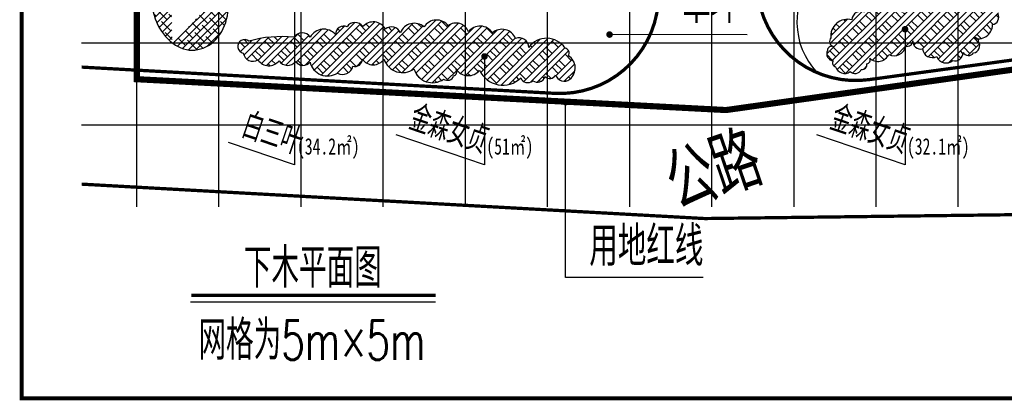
# Model space of a CAD drawing. Header units: millimetres. Extents: x -64078 to -62795, y 13127 to 13405.
# Tile 27 of 51: x -63625 to -63385, y 13127 to 13219. Entities that reach past the tile are written whole.
import ezdxf
from ezdxf.enums import TextEntityAlignment as Align

# ---------------------------------------------------------------- set-up
doc = ezdxf.new("R2010")
doc.units = ezdxf.units.MM
doc.header["$LTSCALE"] = 1000
doc.header["$MEASUREMENT"] = 0
for name, pattern in [('ACAD_ISO02W100', [15, 12, -3]), ('DASH', [0.35, 0.25, -0.1]), ('X3', [5, 4, -1])]:
    doc.linetypes.add(name, pattern=pattern)
for name, color, linetype in [('DIM_LEAD', 3, 'Continuous'), ('DIM_SYMB', 3, 'Continuous'), ('dixing', 251, 'ACAD_ISO02W100'), ('DLSS', 4, 'Continuous'), ('JMD', 6, 'Continuous'), ('PUB_TEXT', 7, 'Continuous'), ('SYN_TK', 7, 'Continuous'), ('填充', 251, 'Continuous'), ('文字', 6, 'Continuous'), ('方格网', 252, 'Continuous'), ('灌木线', 81, 'Continuous')]:
    doc.layers.add(name, color=color, linetype=linetype)
doc.styles.add('_TCH_DIM', font='SIMPLEX', dxfattribs={"bigfont": 'GBCBIG'})
doc.styles.add('_TCH_DYN', font='SimSun.ttf')
doc.styles.add('HZ', font='rs.shx', dxfattribs={"width": 0.8, "bigfont": 'hztxt.shx'})
pattern_1 = [(45, (-66342.319, 12932.8865), (-3.179152, 3.179152), []), (45, (-66340.639, 12932.8865), (-3.179152, 3.179152), []), (45, (-66338.959, 12932.8865), (-3.179152, 3.179152), []), (135, (-66342.319, 12932.8865), (-3.179152, -3.179152), [2.12, -2.376]), (135, (-66341.479, 12933.7265), (-3.179152, -3.179152), [2.12, -2.376]), (135, (-66340.639, 12934.5665), (-3.179152, -3.179152), [2.12, -2.376])]

# ---------------------------------------------------------------- blocks, each defined once
blk = doc.blocks.new('jkjhk')
at = {"layer": '灌木线', "color": 3, "ltscale": 200}
blk.add_lwpolyline([(358035, 95662, 0.674896), (357738, 93999, -0.525104), (358143, 90500, 0.473045), (358376, 87332, -0.444084), (358637, 85668, 0.695046), (359487, 82506, -0.560643), (360145, 80135, 0.326964), (359503, 74774, -0.74999), (356577, 71782, -0.585279), (356473, 76647, 0.376736), (357332, 81866, -0.207988), (356856, 85672, 0.177061), (356394, 90181, 0.06618), (355452, 92006, -0.224799), (355639, 95382, -0.496197), (358433, 96689, -0.818645)], format="xyb", close=True, dxfattribs=at)

msp = doc.modelspace()

# ---------------------------------------------------------------- hatches: boundary and pattern name
at = {"layer": '填充', "ltscale": 60}
h = msp.add_hatch(dxfattribs=at)
h.set_pattern_fill('ANSI38', color=98, scale=0.8, angle=18.6968)
h.set_pattern_definition([(45, (-66343.2632, 12932.8865), (-0.8980256, 0.8980256), []), (135, (-66343.2632, 12932.8865), (-2.69407684, 0.8980256), [3.175, -1.905])])
edge = h.paths.add_edge_path()
edge.add_ellipse((-63580.41, 13324.63), major_axis=(0, 4.41), ratio=0.825269, start_angle=11.8394, end_angle=147.9005)
edge = h.paths.add_edge_path()
edge.add_ellipse((-63586.36, 13311.73), major_axis=(0, 10.37), ratio=0.825269, start_angle=221.1941, end_angle=332.0106)
edge = h.paths.add_edge_path()
edge.add_ellipse((-63575.06, 13296.71), major_axis=(0, 9.96), ratio=0.825269, start_angle=43.5722, end_angle=144.8372)
edge = h.paths.add_edge_path()
edge.add_ellipse((-63582.28, 13283.97), major_axis=(0, 5.5), ratio=0.825269, start_angle=231.0402, end_angle=326.8212)
edge = h.paths.add_edge_path()
edge.add_ellipse((-63574.7, 13273.61), major_axis=(0, 8.46), ratio=0.825269, start_angle=35.4348, end_angle=174.6391)
edge = h.paths.add_edge_path()
edge.add_ellipse((-63576.93, 13258.46), major_axis=(0, 6.99), ratio=0.825269, start_angle=226.9581, end_angle=344.0656)
edge = h.paths.add_edge_path()
edge.add_ellipse((-63559.36, 13238.57), major_axis=(0, 22.15), ratio=0.825269, start_angle=46.9581, end_angle=119.3817)
edge = h.paths.add_edge_path()
edge.add_ellipse((-63582.88, 13222.52), major_axis=(0, 10.56), ratio=0.825269, start_angle=151.9036, end_angle=299.3817)
edge = h.paths.add_edge_path()
edge.add_ellipse((-63581.73, 13225.13), major_axis=(0, 13.53), ratio=0.825269, start_angle=30.5455, end_angle=151.9036)
edge = h.paths.add_edge_path()
edge.add_ellipse((-63597.57, 13251.8), major_axis=(0, 19.43), ratio=0.825269, start_angle=219.3627, end_angle=301.9355)
edge = h.paths.add_edge_path()
edge.add_ellipse((-63567.41, 13273.95), major_axis=(0, 23.31), ratio=0.825269, start_angle=73.6239, end_angle=120.6211)
edge = h.paths.add_edge_path()
edge.add_ellipse((-63611.46, 13288.39), major_axis=(0, 31.99), ratio=0.825269, start_angle=255.7779, end_angle=295.9409)
edge = h.paths.add_edge_path()
edge.add_ellipse((-63617.05, 13289.64), major_axis=(0, 37.75), ratio=0.825269, start_angle=-70.2804, end_angle=-55.1351)
edge = h.paths.add_edge_path()
edge.add_ellipse((-63576.85, 13318.45), major_axis=(0, 19.15), ratio=0.825269, start_angle=61.494, end_angle=112.1718)
edge = h.paths.add_edge_path()
edge.add_ellipse((-63583.17, 13325.61), major_axis=(0, 9.39), ratio=0.825269, start_angle=-27.7219, end_angle=77.84)
edge = h.paths.add_edge_path()
edge.add_ellipse((-63580.77, 13331.63), major_axis=(0, 2.72), ratio=0.825269, start_angle=170.1993, end_angle=327.4205)
h = msp.add_hatch(dxfattribs=at)
h.set_pattern_fill('夯实土壤', color=98, scale=0.8, angle=18.6968)
h.set_pattern_definition(pattern_1)
edge = h.paths.add_edge_path()
edge.add_arc((-63426.41, 13214.09), 1.34, 140.1524, 250.1524)
edge.add_arc((-63427.22, 13211.84), 1.05, 69.8682, 179.8682)
edge.add_arc((-63426.7, 13211.1), 1.74, 154.6505, 264.6505)
edge.add_arc((-63426.07, 13208.85), 0.942, 146.8835, 256.8835)
edge.add_arc((-63424.09, 13208.56), 2.28, 196.1095, 306.1095)
edge.add_arc((-63421.58, 13207.93), 1.68, 226.1129, 336.1129)
edge.add_arc((-63419.84, 13208.43), 1.2, 260.0515, 370.0515)
edge.add_arc((-63418.8, 13209.57), 0.945, 278.4802, 388.4802)
edge.add_arc((-63415.96, 13212.09), 2.88, 225.8926, 335.8926)
edge.add_arc((-63412.02, 13213.35), 2.77, 241.7186, 351.7186)
edge.add_arc((-63408.84, 13214.24), 1.36, 250.9073, 360.9073)
edge.add_arc((-63405.62, 13214.09), 1.87, 174.9714, 284.9714)
edge.add_arc((-63402.73, 13212.56), 2.42, 186.4006, 296.4006)
edge.add_arc((-63399.37, 13211.27), 2.44, 201.0562, 311.0562)
edge.add_arc((-63397.21, 13211.29), 1.95, 253.2873, 363.2873)
edge.add_arc((-63393.93, 13212.24), 1.58, 212.1053, 322.1053)
edge.add_arc((-63393.07, 13213.1), 1.87, 281.8835, 391.8835)
edge.add_arc((-63392.43, 13214.05), 0.946, 2.4814, 112.4814)
edge.add_arc((-63391.57, 13218.2), 3.5, 249.5903, 359.5903)
edge.add_arc((-63388.37, 13219.94), 1.79, 279.3964, 389.3964)
edge.add_arc((-63388.31, 13221.93), 1.87, 323.4798, 433.4798)
edge.add_arc((-63392.03, 13222.03), 4.58, 21.6887, 131.6887)
edge.add_arc((-63394.64, 13224.11), 1.41, 108.1849, 218.1849)
edge.add_arc((-63396.76, 13221.68), 1.87, 56.8835, 166.8835)
edge.add_arc((-63399.35, 13221.94), 0.778, 11.9471, 121.9471)
edge.add_arc((-63402.12, 13221.38), 2.66, 27.1778, 137.1778)
edge.add_arc((-63405.16, 13221.53), 1.98, 56.8835, 166.8835)
edge.add_arc((-63408.05, 13220.51), 1.76, 56.8835, 166.8835)
edge.add_arc((-63411.61, 13219.88), 2.12, 28.988, 138.988)
edge.add_arc((-63414.22, 13221.93), 1.21, 326.8835, 436.8835)
edge.add_arc((-63415.75, 13222.97), 1.8, 4.4592, 114.4592)
edge.add_arc((-63416.69, 13222.9), 1.72, 83.4668, 193.4668)
edge.add_arc((-63418.32, 13221.55), 0.946, 92.3783, 202.3783)
edge.add_arc((-63420.13, 13219.17), 2.23, 65.4003, 175.4003)
edge.add_arc((-63423.35, 13215.37), 4.11, 75.7976, 185.7976)
h = msp.add_hatch(dxfattribs=at)
h.set_pattern_fill('夯实土壤', color=98, scale=0.8, angle=18.6968)
h.set_pattern_definition(pattern_1)
edge = h.paths.add_edge_path()
edge.add_arc((-63570.16, 13212.85), 1.68, 50.9413, 259.2428)
edge.add_arc((-63568.13, 13211.66), 2.39, 191.0613, 301.0613)
edge.add_arc((-63564.25, 13211.3), 3.14, 212.5324, 322.5324)
edge.add_arc((-63559.68, 13210.71), 2.47, 212.5324, 322.5324)
edge.add_arc((-63555.92, 13210.36), 2.13, 212.5324, 322.5324)
edge.add_arc((-63549.95, 13210.07), 4.4, 193.1899, 303.1899)
edge.add_arc((-63546.26, 13208.54), 2.51, 239.0764, 349.0764)
edge.add_arc((-63543.27, 13209.73), 1.75, 252.3119, 362.3119)
edge.add_arc((-63538.84, 13211.64), 3.25, 214.5055, 324.5055)
edge.add_arc((-63531.75, 13211.13), 4.65, 197.1697, 307.1697)
edge.add_arc((-63524.44, 13208.7), 4.68, 195.8477, 305.8477)
edge.add_arc((-63520.77, 13206.16), 1.56, 233.5521, 343.5521)
edge.add_arc((-63519.53, 13206.75), 1.06, 284.0812, 394.0812)
edge.add_arc((-63515.72, 13209.22), 3.47, 212.5324, 322.5324)
edge.add_arc((-63507.28, 13209.66), 6.23, 204.264, 314.264)
edge.add_arc((-63501.24, 13205.88), 1.82, 201.9224, 311.9224)
edge.add_arc((-63498.87, 13206.06), 1.92, 233.0709, 343.0709)
edge.add_arc((-63495.9, 13206.62), 1.6, 224.6165, 334.6165)
edge.add_arc((-63492.35, 13206.61), 2.2, 197.8018, 307.8018)
edge.add_arc((-63493.15, 13207.62), 3.49, 308.0648, 418.0648)
edge.add_arc((-63492.38, 13211.22), 1.25, 329.1188, 439.1188)
edge.add_arc((-63496.62, 13209.46), 5.38, 33.7248, 143.7248)
edge.add_arc((-63503.32, 13212.6), 2.36, 1.1265, 111.1265)
edge.add_arc((-63507.47, 13213.5), 3.54, 21.5881, 131.5881)
edge.add_arc((-63512.84, 13214.22), 3.59, 32.5324, 142.5324)
edge.add_arc((-63518.66, 13215.43), 3.13, 18.0108, 128.0108)
edge.add_arc((-63523.43, 13215.69), 3.6, 37.8832, 147.8832)
edge.add_arc((-63528.87, 13214.88), 3.62, 48.7074, 158.7074)
edge.add_arc((-63534.37, 13215.37), 2.29, 21.2326, 131.2326)
edge.add_arc((-63538.83, 13215.47), 3.37, 28.7217, 138.7217)
edge.add_arc((-63543.29, 13216.33), 2.36, 35.2562, 145.2562)
edge.add_arc((-63545.98, 13215.73), 2.08, 68.7609, 178.7609)
edge.add_arc((-63550.88, 13213.32), 3.74, 41.1402, 151.1402)
edge.add_arc((-63556.18, 13213.7), 2.47, 35.1326, 145.1326)
edge.add_arc((-63561.16, 13186.13), 29.13, 84.1696, 105.8092)

# ---------------------------------------------------------------- linework, layer by layer
at = {"color": 1, "linetype": 'DASH', "ltscale": 0.05, "const_width": 1.5, "flags": 128}
msp.add_lwpolyline([(-63596.4, 13204.88), (-63452.95, 13197.37), (-63358.36, 13210.7), (-63309.59, 13215.8), (-63283.53, 13230.88), (-63265.53, 13255.67), (-63368.47, 13373.77), (-63583.27, 13364.85), (-63596.4, 13364.85)], close=True, dxfattribs=at)
at = {"layer": 'DIM_LEAD', "linetype": 'Continuous'}
for p, q in [((-63558.03, 13233.84, 0.19), (-63558, 13184.05, 0.19)), ((-63409.37, 13217.05, 0.19), (-63409.34, 13184.05, 0.19)), ((-63511.76, 13210.42, 0.19), (-63511.73, 13184.05, 0.19)), ((-63511.73, 13184.05, 0.19), (-63533.3, 13191.35, 0.19)), ((-63409.34, 13184.05, 0.19), (-63430.82, 13191.32, 0.19)), ((-63558, 13184.05, 0.19), (-63574.09, 13189.49, 0.19))]:
    msp.add_line(p, q, dxfattribs=at)
at = {"layer": 'DIM_LEAD', "linetype": 'Continuous', "const_width": 0.8, "elevation": 0.19}
for points in [[(-63409.24, 13217.43, 1), (-63409.5, 13216.67, 1)], [(-63511.63, 13210.8, 1), (-63511.89, 13210.05, 1)]]:
    msp.add_lwpolyline(points, format="xyb", close=True, dxfattribs=at)
at = {"layer": 'DIM_SYMB', "const_width": 0.8}
for points in [[(-63481.71, 13215.75, 1), (-63480.91, 13215.75, 1)], [(-63492, 13198.89, 1), (-63492, 13199.69, 1)]]:
    msp.add_lwpolyline(points, format="xyb", close=True, dxfattribs=at)
at = {"layer": 'DIM_SYMB'}
for points in [[(-63447.82, 13215.72), (-63481.31, 13215.75), (-63481.31, 13215.75)], [(-63458.51, 13156.59), (-63492, 13156.57), (-63492, 13199.29)]]:
    msp.add_lwpolyline(points, dxfattribs=at)
at = {"layer": 'dixing', "linetype": 'ByBlock', "ltscale": 60, "elevation": 1.1, "flags": 128}
msp.add_lwpolyline([(-63436.84, 13346.92, -0.559002), (-63409.19, 13308.52, 0.111281), (-63414.49, 13275.82, -0.194143), (-63431.15, 13230.7, 0.389599), (-63430.78, 13206.47, -0.578077)], format="xyb", dxfattribs=at)
at = {"layer": 'DLSS', "linetype": 'Continuous', "const_width": 0.8, "flags": 128}
for points in [[(-63284.58, 13232.78), (-63310.46, 13218.33), (-63343.44, 13214.99), (-63418.14, 13204.78, -0.454591), (-63445.39, 13228.56), (-63445.39, 13335.45)], [(-63469.39, 13268.96), (-63469.39, 13225.41, -0.430539), (-63494.72, 13201.44), (-63609.84, 13207.83)]]:
    msp.add_lwpolyline(points, format="xyb", dxfattribs=at)
at = {"layer": 'DLSS', "linetype": 'X3', "const_width": 0.8, "flags": 128}
msp.add_lwpolyline([(-63294.46, 13170.76), (-63308.77, 13172.82), (-63458.11, 13170.95), (-63609.84, 13179.33)], dxfattribs=at)
at = {"layer": 'SYN_TK', "color": 7, "const_width": 1}
msp.add_lwpolyline([(-63624.41, 13404.19), (-63244.41, 13404.19), (-63244.41, 13127.19), (-63624.41, 13127.19)], close=True, dxfattribs=at)
at = {"layer": '文字', "linetype": 'Continuous'}
msp.add_line((-63583.3, 13150.65, -0.15), (-63523.69, 13150.65, -0.15), dxfattribs=at)
at = {"layer": '文字', "linetype": 'Continuous', "const_width": 0.768, "elevation": -0.15, "flags": 128}
msp.add_lwpolyline([(-63583.13, 13152.25), (-63523.63, 13152.25)], dxfattribs=at)
at = {"layer": '方格网'}
for p, q in [((-63596.4, 13173.77), (-63596.4, 13380.85)), ((-63576.4, 13173.77), (-63576.4, 13380.85)), ((-63556.4, 13173.77), (-63556.4, 13380.85)), ((-63536.4, 13173.77), (-63536.4, 13380.85)), ((-63516.4, 13173.77), (-63516.4, 13380.85)), ((-63496.4, 13173.77), (-63496.4, 13380.85)), ((-63476.4, 13173.77), (-63476.4, 13380.85)), ((-63456.4, 13173.77), (-63456.4, 13380.85)), ((-63436.4, 13173.77), (-63436.4, 13380.85)), ((-63416.4, 13173.77), (-63416.4, 13380.85)), ((-63396.4, 13173.77), (-63396.4, 13380.85)), ((-63609.84, 13213.77), (-63249.69, 13213.77)), ((-63609.84, 13193.77), (-63249.69, 13193.77))]:
    msp.add_line(p, q, dxfattribs=at)
at = {"layer": '灌木线', "color": 3, "ltscale": 200, "elevation": -11.72}
msp.add_lwpolyline([(-63419.2, 13221.19, 0.520567), (-63422.34, 13219.35, 0.520567), (-63427.44, 13214.95), (-63427.44, 13214.95, 0.520567), (-63427.44, 13214.95, 0.520567), (-63426.86, 13212.83, 0.520567), (-63428.27, 13211.84, 0.520567), (-63426.86, 13209.36, 0.520567), (-63426.29, 13207.93, 0.520567), (-63422.74, 13206.72, 0.520567), (-63420.05, 13207.25, 0.520567), (-63418.66, 13208.64, 0.520567), (-63417.97, 13210.02, 0.520567), (-63413.33, 13210.91, 0.520567), (-63409.28, 13212.95, 0.520567), (-63407.48, 13214.26, 0.520567), (-63405.13, 13212.29, 0.520567), (-63401.65, 13210.39, 0.520567), (-63397.77, 13209.43, 0.520567), (-63395.26, 13211.4, 0.520567), (-63392.68, 13211.27, 0.520567), (-63391.48, 13214.09, 0.520567), (-63392.79, 13214.92, 0.520567), (-63388.07, 13218.17, 0.520567), (-63386.81, 13220.82, 0.520567)], format="xyb", dxfattribs=at)
at = {"layer": '灌木线', "color": 3, "ltscale": 200, "elevation": 0.19}
msp.add_lwpolyline([(-63569.1, 13214.16, 0.520567), (-63569.1, 13214.16, 1.283418), (-63570.47, 13211.2, 0.520567), (-63566.89, 13209.61, 0.520567), (-63561.76, 13209.39, 0.520567), (-63557.72, 13209.21, 0.520567), (-63554.23, 13209.06, 0.520567), (-63547.55, 13206.39, 0.520567), (-63543.8, 13208.06, 0.520567), (-63541.52, 13209.8, 0.520567), (-63536.19, 13209.76, 0.520567), (-63528.94, 13207.42, 0.520567), (-63521.7, 13204.91, 0.520567), (-63519.27, 13205.72, 0.520567), (-63518.65, 13207.35, 0.520567), (-63512.96, 13207.1, 0.520567), (-63502.93, 13205.2, 0.520567), (-63500.02, 13204.52, 0.520567), (-63497.04, 13205.5, 0.520567), (-63494.45, 13205.94, 0.520567), (-63491, 13204.87, 0.520567), (-63491.31, 13210.58, 0.520567), (-63492.15, 13212.45, 0.520567), (-63500.96, 13212.64, 0.520567), (-63504.18, 13214.8, 0.520567), (-63509.82, 13216.15, 0.520567), (-63515.69, 13216.4, 0.520567), (-63520.58, 13217.9, 0.520567), (-63526.48, 13217.6, 0.520567), (-63532.24, 13216.2, 0.520567), (-63535.88, 13217.09, 0.520567), (-63541.36, 13217.69, 0.520567), (-63545.22, 13217.67, 0.520567), (-63548.06, 13215.78, 0.520567), (-63554.16, 13215.12, 0.520567), (-63558.2, 13215.11, 0.094702), (-63569.1, 13214.16)], format="xyb", close=True, dxfattribs=at)

# ---------------------------------------------------------------- block references
at = {"layer": '方格网', "xscale": 0.004000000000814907, "yscale": 0.004846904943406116, "zscale": 0.003999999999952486}
msp.add_blockref('jkjhk', (-65013.3, 12865.28, 0.19), dxfattribs=at)

# ---------------------------------------------------------------- texts
at = {"layer": 'JMD', "color": 4, "linetype": 'Continuous', "style": 'HZ', "width": 0.8}
msp.add_text('公路', height=14.4, rotation=18.6968, dxfattribs=at).set_placement((-63456.27, 13183.36, -56.56), align=Align.MIDDLE)
at = {"layer": 'PUB_TEXT', "style": '_TCH_DIM'}
for s, p in [('草坪', (-63463.6, 13218.58)), ('用地红线', (-63486.24, 13159.41))]:
    msp.add_text(s, height=9.645, dxfattribs=at).set_placement(p)
at = {"layer": 'PUB_TEXT', "linetype": 'Continuous', "style": '_TCH_DIM'}
for s, p in [('金森女贞', (-63530.64, 13192.66, 0.19)), ('金森女贞', (-63428.16, 13192.63, 0.19)), ('白三叶', (-63571.43, 13190.81, 0.19))]:
    msp.add_text(s, height=6.752, rotation=341.3032, dxfattribs=at).set_placement(p)
at = {"layer": '文字', "linetype": 'Continuous', "width": 0.7}
for s, height, style, p in [('(34.2㎡)', 3.994, '_TCH_DYN', (-63557.4, 13186.53, -0.03)), ('(51㎡)', 3.994, '_TCH_DYN', (-63511.29, 13186.53, -0.03)), ('(32.1㎡)', 3.994, '_TCH_DYN', (-63408.9, 13186.53, -0.03)), ('下木平面图', 9.6, 'HZ', (-63570.36, 13154.13, -0.38)), ('网格为5m×5m', 9.6, 'HZ', (-63581.4, 13136.54, -0.38))]:
    msp.add_text(s, height=height, dxfattribs=dict(at, style=style)).set_placement(p)

doc.saveas('drawing.dxf')
